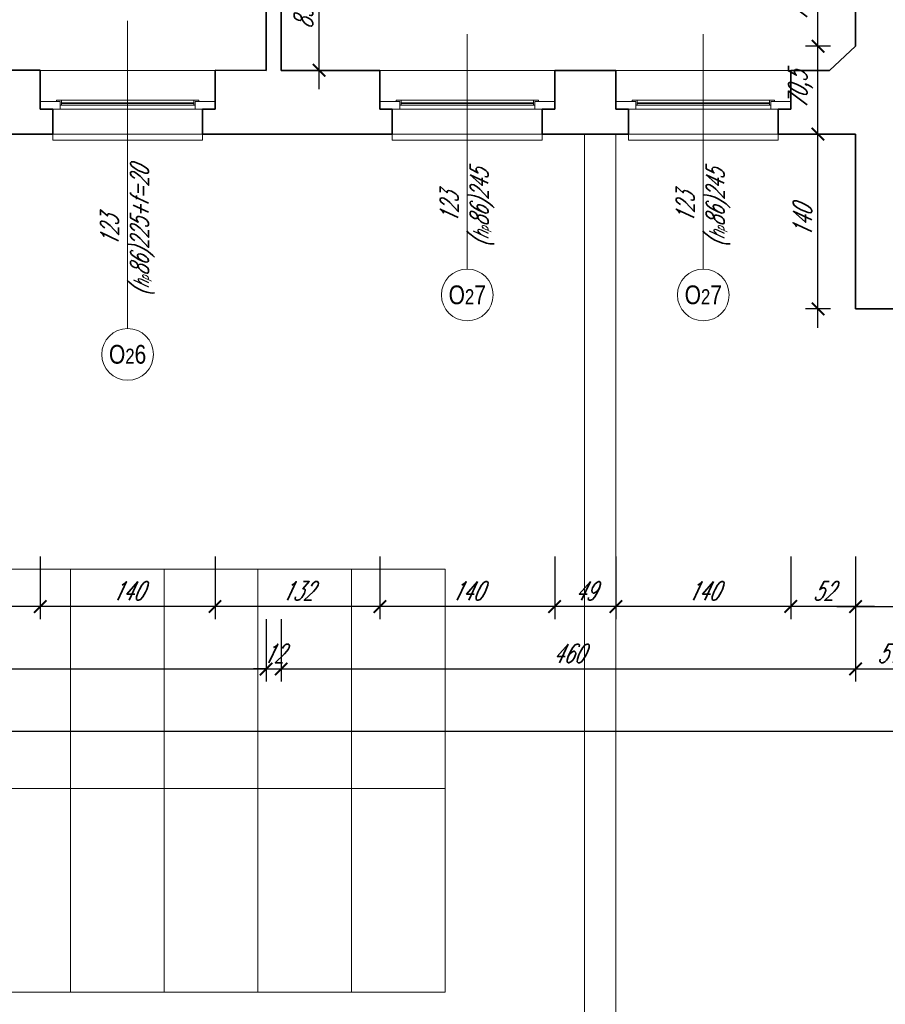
# Model space of a CAD drawing. Header units: millimetres. Extents: x 402 to 79005, y -7782 to 89952.
# Tile 163 of 256: x 23455 to 24149, y 30546 to 31334. Entities that reach past the tile are written whole.
import ezdxf

# ---------------------------------------------------------------- set-up
doc = ezdxf.new("R2010")
doc.units = ezdxf.units.MM
doc.header["$LTSCALE"] = 10
doc.linetypes.add('DASHED', pattern=[19.05, 12.7, -6.35])
doc.layers.get('0').update_dxf_attribs({"lineweight": 0})
doc.layers.get('Defpoints').update_dxf_attribs({"color": 253})
for name, color, linetype, lineweight in [('01 parter - ściany', 253, 'Continuous', 35), ('03-01_okna', 253, 'Continuous', 15), ('04-1_widok', 253, 'Continuous', 5), ('05-01_wymiary', 253, 'Continuous', 5), ('05-03_opis', 253, 'Continuous', 5)]:
    doc.layers.add(name, color=color, linetype=linetype, lineweight=lineweight)
doc.styles.add('ariel', font='ARIAL.TTF', dxfattribs={"width": 0.8})
doc.styles.add('ariel_wym', font='simplex.shx', dxfattribs={"width": 0.65, "oblique": 25})
doc.dimstyles.new('ariel 50', dxfattribs={"dimtxt": 15, "dimasz": 10, "dimexe": 10, "dimexo": 0, "dimgap": 5, "dimtad": 1, "dimdec": 1, "dimrnd": 0.5, "dimtxsty": 'ariel_wym', "dimblk": 'ARCHTICK', "dimcen": 2.5, "dimdle": 15, "dimazin": 0, "dimtfac": 1, "dimtdec": 1, "dimtix": 1, "dimtmove": 0, "dimatfit": 3, "dimldrblk": 'DOT', "dimfxl": 0, "dimarcsym": 0})
doc.dimstyles.new('ariel 50 wnętrze', dxfattribs={"dimtxt": 15, "dimasz": 10, "dimexe": 10, "dimexo": 0, "dimgap": 5, "dimtad": 1, "dimdec": 1, "dimrnd": 0.5, "dimtxsty": 'ariel_wym', "dimblk": 'ARCHTICK', "dimcen": 2.5, "dimdle": 15, "dimazin": 0, "dimtfac": 1, "dimtdec": 1, "dimtix": 1, "dimtmove": 0, "dimatfit": 3, "dimldrblk": 'DOT', "dimfxl": 0, "dimarcsym": 0})

# ---------------------------------------------------------------- blocks, each defined once
blk = doc.blocks.new('_ArchTick')
at = {"color": 0, "linetype": 'ByBlock', "const_width": 0.15}
blk.add_lwpolyline([(-0.5, -0.5), (0.5, 0.5)], dxfattribs=at)
blk = doc.blocks.new('*D1098')
at = {"layer": '05-01_wymiary', "color": 0, "lineweight": -2}
for p, q in [((24124.83, 30904.29), (24124.83, 30854.29)), ((24243.71, 30904.29), (24243.71, 30854.29)), ((24109.83, 30864.29), (24258.71, 30864.29))]:
    blk.add_line(p, q, dxfattribs=at)
at = {"layer": 'Defpoints', "color": 0}
for p in [(24243.71, 31153.49), (24124.83, 31102.5), (24243.71, 30864.29)]:
    blk.add_point(p, dxfattribs=at)
at = {"layer": '05-01_wymiary', "color": 0, "lineweight": -2, "xscale": 10, "yscale": 10, "zscale": 10, "rotation": 180}
blk.add_blockref('_ArchTick', (24124.83, 30864.29), dxfattribs=at)
at = {"layer": '05-01_wymiary', "color": 0, "lineweight": -2, "xscale": 10, "yscale": 10, "zscale": 10}
blk.add_blockref('_ArchTick', (24243.71, 30864.29), dxfattribs=at)
at = {"layer": '05-01_wymiary', "color": 0, "insert": (24184.27, 30876.79), "char_height": 15, "attachment_point": 5, "style": 'ariel_wym'}
blk.add_mtext('119', dxfattribs=at)
blk = doc.blocks.new('_Dot')
at = {"color": 0, "linetype": 'ByBlock', "lineweight": -2}
blk.add_line((-0.5, 0), (-1, 0), dxfattribs=at)
at = {"color": 0, "linetype": 'ByBlock', "const_width": 0.5}
blk.add_lwpolyline([(-0.25, 0, 1), (0.25, 0, 1)], format="xyb", close=True, dxfattribs=at)
blk = doc.blocks.new('*D1382')
at = {"layer": '05-01_wymiary', "color": 0, "lineweight": -2}
for p, q in [((24072.83, 30904.29), (24072.83, 30854.29)), ((24124.83, 30904.29), (24124.83, 30854.29)), ((24139.83, 30864.29), (24057.83, 30864.29))]:
    blk.add_line(p, q, dxfattribs=at)
at = {"layer": 'Defpoints', "color": 0}
for p in [(24072.83, 31293.5), (24124.83, 31102.5), (24072.83, 30864.29)]:
    blk.add_point(p, dxfattribs=at)
at = {"layer": '05-01_wymiary', "color": 0, "lineweight": -2, "xscale": 10, "yscale": 10, "zscale": 10, "rotation": 180}
blk.add_blockref('_ArchTick', (24072.83, 30864.29), dxfattribs=at)
at = {"layer": '05-01_wymiary', "color": 0, "lineweight": -2, "xscale": 10, "yscale": 10, "zscale": 10}
blk.add_blockref('_ArchTick', (24124.83, 30864.29), dxfattribs=at)
at = {"layer": '05-01_wymiary', "color": 0, "insert": (24098.83, 30876.79), "char_height": 15, "attachment_point": 5, "style": 'ariel_wym'}
blk.add_mtext('52', dxfattribs=at)
blk = doc.blocks.new('*D1383')
at = {"layer": '05-01_wymiary', "color": 0, "lineweight": -2}
for p, q in [((23932.83, 30904.29), (23932.83, 30854.29)), ((24072.83, 30904.29), (24072.83, 30854.29)), ((24087.83, 30864.29), (23917.83, 30864.29))]:
    blk.add_line(p, q, dxfattribs=at)
at = {"layer": 'Defpoints', "color": 0}
for p in [(23932.83, 31293.51), (24072.83, 31293.5), (23932.83, 30864.29)]:
    blk.add_point(p, dxfattribs=at)
at = {"layer": '05-01_wymiary', "color": 0, "lineweight": -2, "xscale": 10, "yscale": 10, "zscale": 10, "rotation": 180}
blk.add_blockref('_ArchTick', (23932.83, 30864.29), dxfattribs=at)
at = {"layer": '05-01_wymiary', "color": 0, "lineweight": -2, "xscale": 10, "yscale": 10, "zscale": 10}
blk.add_blockref('_ArchTick', (24072.83, 30864.29), dxfattribs=at)
at = {"layer": '05-01_wymiary', "color": 0, "insert": (24002.83, 30876.79), "char_height": 15, "attachment_point": 5, "style": 'ariel_wym'}
blk.add_mtext('140', dxfattribs=at)
blk = doc.blocks.new('*D1384')
at = {"layer": '05-01_wymiary', "color": 0, "lineweight": -2}
for p, q in [((23883.83, 30904.29), (23883.83, 30854.29)), ((23932.83, 30904.29), (23932.83, 30854.29)), ((23947.83, 30864.29), (23868.83, 30864.29))]:
    blk.add_line(p, q, dxfattribs=at)
at = {"layer": 'Defpoints', "color": 0}
for p in [(23883.83, 31293.51), (23932.83, 31293.51), (23883.83, 30864.29)]:
    blk.add_point(p, dxfattribs=at)
at = {"layer": '05-01_wymiary', "color": 0, "lineweight": -2, "xscale": 10, "yscale": 10, "zscale": 10, "rotation": 180}
blk.add_blockref('_ArchTick', (23883.83, 30864.29), dxfattribs=at)
at = {"layer": '05-01_wymiary', "color": 0, "lineweight": -2, "xscale": 10, "yscale": 10, "zscale": 10}
blk.add_blockref('_ArchTick', (23932.83, 30864.29), dxfattribs=at)
at = {"layer": '05-01_wymiary', "color": 0, "insert": (23908.33, 30876.79), "char_height": 15, "attachment_point": 5, "style": 'ariel_wym'}
blk.add_mtext('49', dxfattribs=at)
blk = doc.blocks.new('*D1385')
at = {"layer": '05-01_wymiary', "color": 0, "lineweight": -2}
for p, q in [((23743.83, 30904.29), (23743.83, 30854.29)), ((23883.83, 30904.29), (23883.83, 30854.29)), ((23898.83, 30864.29), (23728.83, 30864.29))]:
    blk.add_line(p, q, dxfattribs=at)
at = {"layer": 'Defpoints', "color": 0}
for p in [(23743.83, 31293.52), (23883.83, 31293.51), (23743.83, 30864.29)]:
    blk.add_point(p, dxfattribs=at)
at = {"layer": '05-01_wymiary', "color": 0, "lineweight": -2, "xscale": 10, "yscale": 10, "zscale": 10, "rotation": 180}
blk.add_blockref('_ArchTick', (23743.83, 30864.29), dxfattribs=at)
at = {"layer": '05-01_wymiary', "color": 0, "lineweight": -2, "xscale": 10, "yscale": 10, "zscale": 10}
blk.add_blockref('_ArchTick', (23883.83, 30864.29), dxfattribs=at)
at = {"layer": '05-01_wymiary', "color": 0, "insert": (23813.83, 30876.79), "char_height": 15, "attachment_point": 5, "style": 'ariel_wym'}
blk.add_mtext('140', dxfattribs=at)
blk = doc.blocks.new('*D1386')
at = {"layer": '05-01_wymiary', "color": 0, "lineweight": -2}
for p, q in [((23611.88, 30904.29), (23611.88, 30854.29)), ((23743.83, 30904.29), (23743.83, 30854.29)), ((23758.83, 30864.29), (23596.88, 30864.29))]:
    blk.add_line(p, q, dxfattribs=at)
at = {"layer": 'Defpoints', "color": 0}
for p in [(23611.88, 31293.53), (23743.83, 31293.52), (23611.88, 30864.29)]:
    blk.add_point(p, dxfattribs=at)
at = {"layer": '05-01_wymiary', "color": 0, "lineweight": -2, "xscale": 10, "yscale": 10, "zscale": 10, "rotation": 180}
blk.add_blockref('_ArchTick', (23611.88, 30864.29), dxfattribs=at)
at = {"layer": '05-01_wymiary', "color": 0, "lineweight": -2, "xscale": 10, "yscale": 10, "zscale": 10}
blk.add_blockref('_ArchTick', (23743.83, 30864.29), dxfattribs=at)
at = {"layer": '05-01_wymiary', "color": 0, "insert": (23677.86, 30876.79), "char_height": 15, "attachment_point": 5, "style": 'ariel_wym'}
blk.add_mtext('132', dxfattribs=at)
blk = doc.blocks.new('*D1387')
at = {"layer": '05-01_wymiary', "color": 0, "lineweight": -2}
for p, q in [((23471.88, 30904.29), (23471.88, 30854.29)), ((23611.88, 30904.29), (23611.88, 30854.29)), ((23626.88, 30864.29), (23456.88, 30864.29))]:
    blk.add_line(p, q, dxfattribs=at)
at = {"layer": 'Defpoints', "color": 0}
for p in [(23471.88, 31293.53), (23611.88, 31293.53), (23471.88, 30864.29)]:
    blk.add_point(p, dxfattribs=at)
at = {"layer": '05-01_wymiary', "color": 0, "lineweight": -2, "xscale": 10, "yscale": 10, "zscale": 10, "rotation": 180}
blk.add_blockref('_ArchTick', (23471.88, 30864.29), dxfattribs=at)
at = {"layer": '05-01_wymiary', "color": 0, "lineweight": -2, "xscale": 10, "yscale": 10, "zscale": 10}
blk.add_blockref('_ArchTick', (23611.88, 30864.29), dxfattribs=at)
at = {"layer": '05-01_wymiary', "color": 0, "insert": (23541.88, 30876.79), "char_height": 15, "attachment_point": 5, "style": 'ariel_wym'}
blk.add_mtext('140', dxfattribs=at)
blk = doc.blocks.new('*D1388')
at = {"layer": '05-01_wymiary', "color": 0, "lineweight": -2}
for p, q in [((23357.09, 30904.29), (23357.09, 30854.29)), ((23471.88, 30904.29), (23471.88, 30854.29)), ((23486.88, 30864.29), (23342.09, 30864.29))]:
    blk.add_line(p, q, dxfattribs=at)
at = {"layer": 'Defpoints', "color": 0}
for p in [(23357.09, 31293.46), (23471.88, 31293.53), (23357.09, 30864.29)]:
    blk.add_point(p, dxfattribs=at)
at = {"layer": '05-01_wymiary', "color": 0, "lineweight": -2, "xscale": 10, "yscale": 10, "zscale": 10, "rotation": 180}
blk.add_blockref('_ArchTick', (23357.09, 30864.29), dxfattribs=at)
at = {"layer": '05-01_wymiary', "color": 0, "lineweight": -2, "xscale": 10, "yscale": 10, "zscale": 10}
blk.add_blockref('_ArchTick', (23471.88, 30864.29), dxfattribs=at)
at = {"layer": '05-01_wymiary', "color": 0, "insert": (23414.48, 30876.79), "char_height": 15, "attachment_point": 5, "style": 'ariel_wym'}
blk.add_mtext('115', dxfattribs=at)
blk = doc.blocks.new('*D1393')
at = {"layer": '05-01_wymiary', "color": 0, "lineweight": -2}
for p, q in [((22968.66, 30854.29), (22968.66, 30804.29)), ((23652.79, 30854.29), (23652.79, 30804.29)), ((22953.66, 30814.29), (23667.79, 30814.29))]:
    blk.add_line(p, q, dxfattribs=at)
at = {"layer": 'Defpoints', "color": 0}
for p in [(22968.66, 31293.56), (23652.79, 31293.52), (23652.79, 30814.29)]:
    blk.add_point(p, dxfattribs=at)
at = {"layer": '05-01_wymiary', "color": 0, "lineweight": -2, "xscale": 10, "yscale": 10, "zscale": 10, "rotation": 180}
blk.add_blockref('_ArchTick', (22968.66, 30814.29), dxfattribs=at)
at = {"layer": '05-01_wymiary', "color": 0, "lineweight": -2, "xscale": 10, "yscale": 10, "zscale": 10}
blk.add_blockref('_ArchTick', (23652.79, 30814.29), dxfattribs=at)
at = {"layer": '05-01_wymiary', "color": 0, "insert": (23310.72, 30826.79), "char_height": 15, "attachment_point": 5, "style": 'ariel_wym'}
blk.add_mtext('684', dxfattribs=at)
blk = doc.blocks.new('*D1394')
at = {"layer": '05-01_wymiary', "color": 0, "lineweight": -2}
for p, q in [((23652.79, 30854.29), (23652.79, 30804.29)), ((23664.83, 30854.29), (23664.83, 30804.29)), ((23652.79, 30814.29), (23642.79, 30814.29)), ((23652.79, 30814.29), (23664.83, 30814.29)), ((23664.83, 30814.29), (23674.83, 30814.29))]:
    blk.add_line(p, q, dxfattribs=at)
at = {"layer": 'Defpoints', "color": 0}
for p in [(23652.79, 31293.52), (23664.83, 31293.52), (23664.83, 30814.29)]:
    blk.add_point(p, dxfattribs=at)
at = {"layer": '05-01_wymiary', "color": 0, "lineweight": -2, "xscale": 10, "yscale": 10, "zscale": 10}
blk.add_blockref('_ArchTick', (23652.79, 30814.29), dxfattribs=at)
at = {"layer": '05-01_wymiary', "color": 0, "lineweight": -2, "xscale": 10, "yscale": 10, "zscale": 10, "rotation": 180}
blk.add_blockref('_ArchTick', (23664.83, 30814.29), dxfattribs=at)
at = {"layer": '05-01_wymiary', "color": 0, "insert": (23658.81, 30826.79), "char_height": 15, "attachment_point": 5, "style": 'ariel_wym'}
blk.add_mtext('12', dxfattribs=at)
blk = doc.blocks.new('*D1395')
at = {"layer": '05-01_wymiary', "color": 0, "lineweight": -2}
for p, q in [((23664.83, 30854.29), (23664.83, 30804.29)), ((24124.83, 30854.29), (24124.83, 30804.29)), ((23649.83, 30814.29), (24139.83, 30814.29))]:
    blk.add_line(p, q, dxfattribs=at)
at = {"layer": 'Defpoints', "color": 0}
for p in [(23664.83, 31293.52), (24124.83, 31242.5), (24124.83, 30814.29)]:
    blk.add_point(p, dxfattribs=at)
at = {"layer": '05-01_wymiary', "color": 0, "lineweight": -2, "xscale": 10, "yscale": 10, "zscale": 10, "rotation": 180}
blk.add_blockref('_ArchTick', (23664.83, 30814.29), dxfattribs=at)
at = {"layer": '05-01_wymiary', "color": 0, "lineweight": -2, "xscale": 10, "yscale": 10, "zscale": 10}
blk.add_blockref('_ArchTick', (24124.83, 30814.29), dxfattribs=at)
at = {"layer": '05-01_wymiary', "color": 0, "insert": (23894.83, 30826.79), "char_height": 15, "attachment_point": 5, "style": 'ariel_wym'}
blk.add_mtext('460', dxfattribs=at)
blk = doc.blocks.new('*D1396')
at = {"layer": '05-01_wymiary', "color": 0, "lineweight": -2}
for p, q in [((24124.83, 30854.29), (24124.83, 30804.29)), ((24175.83, 30854.29), (24175.83, 30804.29)), ((24109.83, 30814.29), (24190.83, 30814.29))]:
    blk.add_line(p, q, dxfattribs=at)
at = {"layer": 'Defpoints', "color": 0}
for p in [(24124.83, 31242.5), (24175.83, 31242.5), (24175.83, 30814.29)]:
    blk.add_point(p, dxfattribs=at)
at = {"layer": '05-01_wymiary', "color": 0, "lineweight": -2, "xscale": 10, "yscale": 10, "zscale": 10, "rotation": 180}
blk.add_blockref('_ArchTick', (24124.83, 30814.29), dxfattribs=at)
at = {"layer": '05-01_wymiary', "color": 0, "lineweight": -2, "xscale": 10, "yscale": 10, "zscale": 10}
blk.add_blockref('_ArchTick', (24175.83, 30814.29), dxfattribs=at)
at = {"layer": '05-01_wymiary', "color": 0, "insert": (24150.33, 30826.79), "char_height": 15, "attachment_point": 5, "style": 'ariel_wym'}
blk.add_mtext('51', dxfattribs=at)
blk = doc.blocks.new('*D1410')
at = {"layer": '05-01_wymiary', "color": 0, "lineweight": -2}
for p, q in [((22972.22, 30804.29), (22972.22, 30754.29)), ((26786.83, 30804.29), (26786.83, 30754.29)), ((26801.83, 30764.29), (22957.22, 30764.29))]:
    blk.add_line(p, q, dxfattribs=at)
at = {"layer": 'Defpoints', "color": 0}
for p in [(22972.22, 31242.5), (26786.83, 31242.5), (22972.22, 30764.29)]:
    blk.add_point(p, dxfattribs=at)
at = {"layer": '05-01_wymiary', "color": 0, "lineweight": -2, "xscale": 10, "yscale": 10, "zscale": 10, "rotation": 180}
blk.add_blockref('_ArchTick', (22972.22, 30764.29), dxfattribs=at)
at = {"layer": '05-01_wymiary', "color": 0, "lineweight": -2, "xscale": 10, "yscale": 10, "zscale": 10}
blk.add_blockref('_ArchTick', (26786.83, 30764.29), dxfattribs=at)
at = {"layer": '05-01_wymiary', "color": 0, "insert": (24879.53, 30778.22), "char_height": 15, "attachment_point": 5, "style": 'ariel_wym'}
blk.add_mtext('3814,5', dxfattribs=at)
blk = doc.blocks.new('*D1288')
at = {"layer": '05-01_wymiary', "color": 0, "lineweight": -2}
for p, q in [((24094.68, 31087.5), (24094.68, 31257.5)), ((24104.68, 31242.5), (24084.68, 31242.5)), ((24104.68, 31102.5), (24084.68, 31102.5))]:
    blk.add_line(p, q, dxfattribs=at)
at = {"layer": 'Defpoints', "color": 0}
for p in [(24094.68, 31242.5), (24124.83, 31242.5), (24124.83, 31102.5)]:
    blk.add_point(p, dxfattribs=at)
at = {"layer": '05-01_wymiary', "color": 0, "lineweight": -2, "xscale": 10, "yscale": 10, "zscale": 10}
for p, rotation in [((24094.68, 31242.5), 90), ((24094.68, 31102.5), 270)]:
    blk.add_blockref('_ArchTick', p, dxfattribs=dict(at, rotation=rotation))
at = {"layer": '05-01_wymiary', "color": 0, "insert": (24082.18, 31172.5), "char_height": 15, "attachment_point": 5, "rotation": 90, "style": 'ariel_wym'}
blk.add_mtext('140', dxfattribs=at)
blk = doc.blocks.new('*D1289')
at = {"layer": '05-01_wymiary', "color": 0, "lineweight": -2}
for p, q in [((24094.68, 31227.5), (24094.68, 31327.81)), ((24104.68, 31312.81), (24084.68, 31312.81)), ((24104.68, 31242.5), (24084.68, 31242.5))]:
    blk.add_line(p, q, dxfattribs=at)
at = {"layer": 'Defpoints', "color": 0}
for p in [(24094.68, 31312.81), (24124.83, 31312.81), (24124.83, 31242.5)]:
    blk.add_point(p, dxfattribs=at)
at = {"layer": '05-01_wymiary', "color": 0, "lineweight": -2, "xscale": 10, "yscale": 10, "zscale": 10}
for p, rotation in [((24094.68, 31312.81), 90), ((24094.68, 31242.5), 270)]:
    blk.add_blockref('_ArchTick', p, dxfattribs=dict(at, rotation=rotation))
at = {"layer": '05-01_wymiary', "color": 0, "insert": (24080.75, 31277.65), "char_height": 15, "attachment_point": 5, "rotation": 90, "style": 'ariel_wym'}
blk.add_mtext('70,5', dxfattribs=at)
blk = doc.blocks.new('*D1290')
at = {"layer": '05-01_wymiary', "color": 0, "lineweight": -2}
for p, q in [((24094.68, 31297.81), (24094.68, 31398.5)), ((24104.68, 31383.5), (24084.68, 31383.5)), ((24104.68, 31312.81), (24084.68, 31312.81))]:
    blk.add_line(p, q, dxfattribs=at)
at = {"layer": 'Defpoints', "color": 0}
for p in [(24094.68, 31383.5), (24124.83, 31383.5), (24124.83, 31312.81)]:
    blk.add_point(p, dxfattribs=at)
at = {"layer": '05-01_wymiary', "color": 0, "lineweight": -2, "xscale": 10, "yscale": 10, "zscale": 10}
for p, rotation in [((24094.68, 31383.5), 90), ((24094.68, 31312.81), 270)]:
    blk.add_blockref('_ArchTick', p, dxfattribs=dict(at, rotation=rotation))
at = {"layer": '05-01_wymiary', "color": 0, "insert": (24080.75, 31348.15), "char_height": 15, "attachment_point": 5, "rotation": 90, "style": 'ariel_wym'}
blk.add_mtext('70,5', dxfattribs=at)
blk = doc.blocks.new('*D1299')
at = {"layer": '05-01_wymiary', "color": 0, "lineweight": -2}
for p, q in [((24202.39, 31168.5), (24202.39, 31087.5)), ((24192.39, 31153.5), (24212.39, 31153.5)), ((24192.39, 31102.5), (24212.39, 31102.5))]:
    blk.add_line(p, q, dxfattribs=at)
at = {"layer": 'Defpoints', "color": 0}
for p in [(24175.83, 31153.5), (24124.83, 31102.5), (24202.39, 31102.5)]:
    blk.add_point(p, dxfattribs=at)
at = {"layer": '05-01_wymiary', "color": 0, "lineweight": -2, "xscale": 10, "yscale": 10, "zscale": 10}
for p, rotation in [((24202.39, 31153.5), 90), ((24202.39, 31102.5), 270)]:
    blk.add_blockref('_ArchTick', p, dxfattribs=dict(at, rotation=rotation))
at = {"layer": '05-01_wymiary', "color": 0, "insert": (24189.89, 31128), "char_height": 15, "attachment_point": 5, "rotation": 90, "style": 'ariel_wym'}
blk.add_mtext('51', dxfattribs=at)
blk = doc.blocks.new('*D1371')
at = {"layer": '05-01_wymiary', "color": 0, "lineweight": -2}
for p, q in [((23695.19, 31278.52), (23695.19, 31391.51)), ((23685.19, 31376.51), (23705.19, 31376.51)), ((23685.19, 31293.52), (23705.19, 31293.52))]:
    blk.add_line(p, q, dxfattribs=at)
at = {"layer": 'Defpoints', "color": 0}
for p in [(23664.83, 31376.51), (23695.19, 31376.51), (23664.83, 31293.52)]:
    blk.add_point(p, dxfattribs=at)
at = {"layer": '05-01_wymiary', "color": 0, "lineweight": -2, "xscale": 10, "yscale": 10, "zscale": 10}
for p, rotation in [((23695.19, 31376.51), 90), ((23695.19, 31293.52), 270)]:
    blk.add_blockref('_ArchTick', p, dxfattribs=dict(at, rotation=rotation))
at = {"layer": '05-01_wymiary', "color": 0, "insert": (23682.69, 31335.02), "char_height": 15, "attachment_point": 5, "rotation": 90, "style": 'ariel_wym'}
blk.add_mtext('83', dxfattribs=at)

msp = doc.modelspace()

# ---------------------------------------------------------------- linework, layer by layer
at = {"layer": '01 parter - ściany'}
for p, q in [((24124.83, 31312.81), (24124.83, 31383.5)), ((23664.83, 31293.51), (23664.83, 31376.51)), ((23652.79, 31364.97), (23652.79, 31293.52)), ((24103.83, 31293.5), (24124.83, 31312.81)), ((23471.88, 31293.53), (23357.09, 31293.54)), ((23471.88, 31262.54), (23471.88, 31293.53)), ((23652.79, 31293.52), (23611.88, 31293.53)), ((23611.88, 31262.54), (23611.88, 31293.53)), ((23743.83, 31293.52), (23664.83, 31293.52)), ((23743.83, 31262.57), (23743.83, 31293.52)), ((23932.83, 31293.51), (23883.83, 31293.51)), ((23883.83, 31262.57), (23883.83, 31293.51)), ((23932.83, 31262.57), (23932.83, 31293.51)), ((24103.83, 31293.5), (24072.83, 31293.5)), ((24072.83, 31262.57), (24072.83, 31293.5)), ((23471.88, 31262.53), (23481.88, 31262.53)), ((23481.88, 31262.54), (23481.88, 31242.5)), ((23601.88, 31262.54), (23601.88, 31242.5)), ((23601.88, 31262.54), (23611.88, 31262.54)), ((23743.83, 31262.57), (23753.83, 31262.57)), ((23753.83, 31262.57), (23753.83, 31242.5)), ((23873.83, 31262.57), (23873.83, 31242.5)), ((23873.83, 31262.57), (23883.83, 31262.57)), ((23932.83, 31262.57), (23942.83, 31262.57)), ((23942.83, 31262.57), (23942.83, 31242.5)), ((24062.83, 31262.57), (24062.83, 31242.5)), ((24062.83, 31262.57), (24072.83, 31262.57)), ((23481.88, 31242.5), (23347.09, 31242.5)), ((23753.83, 31242.5), (23601.88, 31242.5)), ((23942.83, 31242.5), (23873.83, 31242.5)), ((24124.83, 31242.5), (24062.83, 31242.5)), ((24124.83, 31102.5), (24124.83, 31242.5)), ((24253.71, 31102.5), (24124.83, 31102.5))]:
    msp.add_line(p, q, dxfattribs=at)
at = {"layer": '03-01_okna', "linetype": 'Continuous', "lineweight": 0}
for p, q in [((23488.91, 31269.57), (23488.91, 31265.57)), ((23594.88, 31269.57), (23594.88, 31265.57)), ((23760.87, 31269.57), (23760.87, 31265.57)), ((23866.83, 31269.57), (23866.83, 31265.57)), ((23949.87, 31269.57), (23949.87, 31265.57)), ((24055.83, 31269.57), (24055.83, 31265.57)), ((23595.88, 31265.57), (23487.91, 31265.57)), ((23487.91, 31262.57), (23595.88, 31262.57)), ((23594.88, 31267.57), (23488.91, 31267.57)), ((23594.88, 31267.07), (23488.91, 31267.07)), ((23867.83, 31265.57), (23759.87, 31265.57)), ((23759.87, 31262.57), (23867.83, 31262.57)), ((23866.83, 31267.57), (23760.87, 31267.57)), ((23866.83, 31267.07), (23760.87, 31267.07)), ((24056.83, 31265.57), (23948.87, 31265.57)), ((23948.87, 31262.57), (24056.83, 31262.57)), ((24055.83, 31267.57), (23949.87, 31267.57)), ((24055.83, 31267.07), (23949.87, 31267.07)), ((23481.88, 31242.5), (23481.88, 31237.5)), ((23601.9, 31237.5), (23481.88, 31237.5)), ((23601.9, 31242.5), (23601.9, 31237.5)), ((23753.83, 31242.5), (23753.83, 31237.5)), ((23873.86, 31237.5), (23753.83, 31237.5)), ((23873.86, 31242.5), (23873.86, 31237.5)), ((23942.83, 31242.5), (23942.83, 31237.5)), ((24062.86, 31237.5), (23942.83, 31237.5)), ((24062.86, 31242.5), (24062.86, 31237.5))]:
    msp.add_line(p, q, dxfattribs=at)
at = {"layer": '03-01_okna', "linetype": 'DASHED'}
for p, q in [((23601.9, 31242.5), (23481.88, 31242.5)), ((23873.86, 31242.5), (23753.83, 31242.5)), ((24062.86, 31242.5), (23942.83, 31242.5))]:
    msp.add_line(p, q, dxfattribs=at)
at = {"layer": '03-01_okna', "linetype": 'Continuous', "lineweight": 0}
for points in [[(23471.91, 31268.57), (23487.91, 31268.57), (23487.91, 31262.57), (23471.91, 31262.57)], [(23595.88, 31268.57), (23611.88, 31268.57), (23611.88, 31262.57), (23595.88, 31262.57)], [(23743.87, 31268.57), (23759.87, 31268.57), (23759.87, 31262.57), (23743.87, 31262.57)], [(23867.83, 31268.57), (23883.83, 31268.57), (23883.83, 31262.57), (23867.83, 31262.57)], [(23932.87, 31268.57), (23948.87, 31268.57), (23948.87, 31262.57), (23932.87, 31262.57)], [(24056.83, 31268.57), (24072.83, 31268.57), (24072.83, 31262.57), (24056.83, 31262.57)]]:
    msp.add_lwpolyline(points, close=True, dxfattribs=at)
for points in [[(23598.88, 31268.57), (23598.88, 31269.57), (23484.91, 31269.57), (23484.91, 31268.57)], [(23870.83, 31268.57), (23870.83, 31269.57), (23756.87, 31269.57), (23756.87, 31268.57)], [(24059.83, 31268.57), (24059.83, 31269.57), (23945.87, 31269.57), (23945.87, 31268.57)]]:
    msp.add_lwpolyline(points, dxfattribs=at)
at = {"layer": '04-1_widok'}
for p, q in [((23471.88, 31293.51), (23611.88, 31293.5)), ((23743.83, 31293.51), (23883.83, 31293.5)), ((23932.83, 31293.51), (24072.83, 31293.5)), ((23907.81, 31242.5), (23907.81, 29995.72)), ((23932.83, 31242.5), (23932.82, 30008.5)), ((23196.24, 30894.14), (23796.24, 30894.14)), ((23496.24, 30894.14), (23496.24, 30555.69)), ((23571.24, 30555.69), (23571.24, 30894.14)), ((23646.24, 30894.14), (23646.24, 30555.69)), ((23721.24, 30555.69), (23721.24, 30894.14)), ((23796.24, 30894.14), (23796.24, 30555.69)), ((23196.24, 30718.71), (23796.24, 30718.71)), ((23796.24, 30555.69), (23196.24, 30555.69))]:
    msp.add_line(p, q, dxfattribs=at)
at = {"layer": '05-03_opis', "lineweight": 0}
for p, q in [((23541.89, 31333.04), (23541.89, 31086.8)), ((23813.85, 31322.44), (23813.85, 31134.42)), ((24002.85, 31322.44), (24002.85, 31134.42))]:
    msp.add_line(p, q, dxfattribs=at)
for centre in [(23813.85, 31113.73), (24002.85, 31113.73), (23541.89, 31066.11)]:
    msp.add_circle(centre, 20.69, dxfattribs=at)

# ---------------------------------------------------------------- texts
at = {"layer": '05-03_opis', "lineweight": 0, "char_height": 14.4, "attachment_point": 5, "rotation": 90, "style": 'ariel_wym'}
for s, insert, width in [('123\\P({\\H0.8333x;h\\H0.6x;p}86)225+f=20', (23541.89, 31164.79), 120.8817), ('123\\P({\\H0.8333x;h\\H0.6x;p}86)245', (23813.85, 31183.3), 62.6613), ('123\\P({\\H0.8333x;h\\H0.6x;p}86)245', (24002.85, 31183.3), 62.6613)]:
    msp.add_mtext(s, dxfattribs=dict(at, insert=insert, width=width))
at = {"layer": '05-03_opis', "lineweight": 0, "char_height": 15, "width": 75.1935, "attachment_point": 5, "style": 'ariel'}
for s, insert in [('O{\\H0.8x;2}7', (23813.85, 31113.73)), ('O{\\H0.8x;2}7', (24002.85, 31113.73)), ('O{\\H0.8x;2}6', (23541.89, 31066.11))]:
    msp.add_mtext(s, dxfattribs=dict(at, insert=insert))

# ---------------------------------------------------------------- dimensions: what is measured, and where the dimension line sits
at = {"layer": '05-01_wymiary'}
for base, p1, p2, picture, middle in [((24094.68, 31383.5), (24124.83, 31312.81), (24124.83, 31383.5), '*D1290', (24080.75, 31348.15)), ((24094.68, 31312.81), (24124.83, 31242.5), (24124.83, 31312.81), '*D1289', (24080.75, 31277.65)), ((24202.39, 31102.5), (24175.83, 31153.5), (24124.83, 31102.5), '*D1299', (24189.89, 31128))]:
    dim = msp.add_linear_dim(base=base, p1=p1, p2=p2, angle=90, dimstyle='ariel 50 wnętrze', override={"dimtmove": 1}, dxfattribs=at)
    dim.commit()
    dim.dimension.update_dxf_attribs({"geometry": picture, "text_midpoint": middle})
for base, p1, p2, picture, middle in [((23695.19, 31376.51), (23664.83, 31293.52), (23664.83, 31376.51), '*D1371', (23682.69, 31335.02)), ((24094.68, 31242.5), (24124.83, 31102.5), (24124.83, 31242.5), '*D1288', (24082.18, 31172.5))]:
    dim = msp.add_linear_dim(base=base, p1=p1, p2=p2, angle=90, dimstyle='ariel 50 wnętrze', dxfattribs=at)
    dim.commit()
    dim.dimension.update_dxf_attribs({"geometry": picture, "text_midpoint": middle})
for base, p1, p2, picture, middle in [((23652.79, 30814.29), (22968.66, 31293.56), (23652.79, 31293.52), '*D1393', (23310.72, 30826.79)), ((22972.22, 30764.29), (26786.83, 31242.5), (22972.22, 31242.5), '*D1410', (24879.53, 30778.22)), ((24243.71, 30864.29), (24124.83, 31102.5), (24243.71, 31153.49), '*D1098', (24184.27, 30876.79))]:
    dim = msp.add_linear_dim(base=base, p1=p1, p2=p2, dimstyle='ariel 50', dxfattribs=at)
    dim.commit()
    dim.dimension.update_dxf_attribs({"geometry": picture, "text_midpoint": middle})
for base, p1, p2, picture, middle in [((23357.09, 30864.29), (23471.88, 31293.53), (23357.09, 31293.46), '*D1388', (23414.48, 30876.79)), ((23471.88, 30864.29), (23611.88, 31293.53), (23471.88, 31293.53), '*D1387', (23541.88, 30876.79)), ((23611.8779, 30864.2893), (23743.8346, 31293.5189), (23611.8779, 31293.5259), '*D1386', (23677.8562, 30876.7893)), ((23664.83, 30814.29), (23652.79, 31293.52), (23664.83, 31293.52), '*D1394', (23658.81, 30826.79)), ((24124.83, 30814.29), (23664.83, 31293.52), (24124.83, 31242.5), '*D1395', (23894.83, 30826.79)), ((23743.83, 30864.29), (23883.83, 31293.51), (23743.83, 31293.52), '*D1385', (23813.83, 30876.79)), ((23883.83, 30864.29), (23932.83, 31293.51), (23883.83, 31293.51), '*D1384', (23908.33, 30876.79)), ((23932.83, 30864.29), (24072.83, 31293.5), (23932.83, 31293.51), '*D1383', (24002.83, 30876.79)), ((24072.83, 30864.29), (24124.83, 31102.5), (24072.83, 31293.5), '*D1382', (24098.83, 30876.79)), ((24175.83, 30814.29), (24124.83, 31242.5), (24175.83, 31242.5), '*D1396', (24150.33, 30826.79))]:
    dim = msp.add_linear_dim(base=base, p1=p1, p2=p2, dimstyle='ariel 50', override={"dimtmove": 1}, dxfattribs=at)
    dim.commit()
    dim.dimension.update_dxf_attribs({"geometry": picture, "text_midpoint": middle})

doc.saveas('drawing.dxf')
